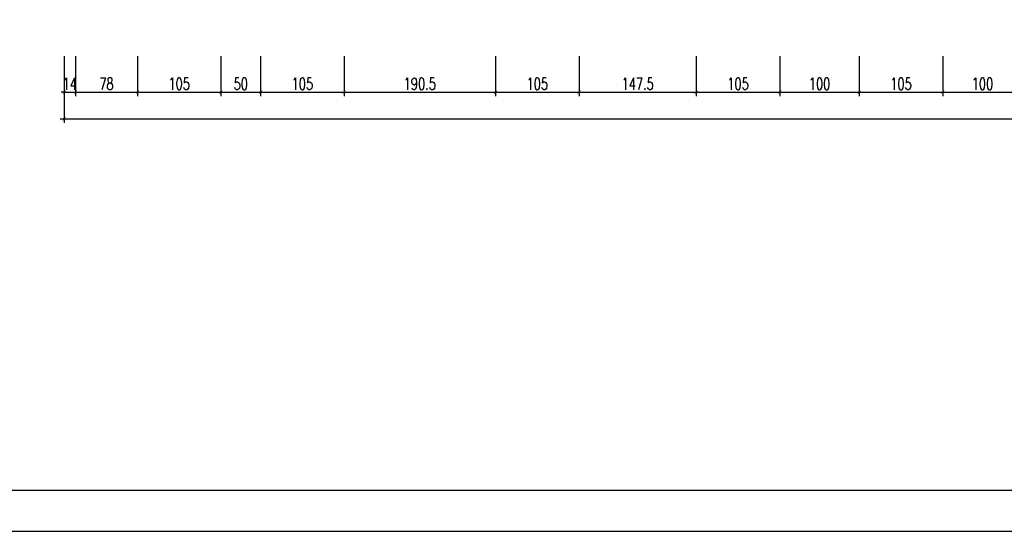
# Model space of a CAD drawing. Header units: millimetres. Extents: x 50026 to 146998, y 1038179 to 1573505.
# Tile 46 of 122: x 58483 to 59722, y 1041761 to 1042404. Entities that reach past the tile are written whole.
import ezdxf

# ---------------------------------------------------------------- set-up
doc = ezdxf.new("R2010")
doc.units = ezdxf.units.MM
doc.header["$LTSCALE"] = 0.025
doc.layers.add('SCIANA', color=5, linetype='Continuous')
doc.layers.add('ściany', color=5, linetype='Continuous')
doc.styles.add('ROMANS', font='romans.shx', dxfattribs={"width": 0.7})
doc.dimstyles.new('SIL', dxfattribs={"dimtxt": 15, "dimasz": 4, "dimexe": 5, "dimexo": 5, "dimgap": 3, "dimtad": 1, "dimdec": 4, "dimrnd": 0.5, "dimdsep": 46, "dimtxsty": 'ROMANS', "dimblk1": 'ARCHTICK', "dimblk2": 'ARCHTICK', "dimsah": 1, "dimcen": 5, "dimdle": 5, "dimclrd": 1, "dimclre": 1, "dimclrt": 2, "dimadec": 1, "dimazin": 0, "dimtfac": 0.013333, "dimtdec": 4, "dimtix": 1, "dimtmove": 0, "dimatfit": 3, "dimldrblk": 'ARCHTICK', "dimfxl": 0, "dimtolj": 1, "dimtzin": 0, "dimarcsym": 0})

# ---------------------------------------------------------------- blocks, each defined once
blk = doc.blocks.new('_ArchTick')
at = {"color": 0, "linetype": 'ByBlock', "const_width": 0.15}
blk.add_lwpolyline([(-0.5, -0.5), (0.5, 0.5)], dxfattribs=at)
blk = doc.blocks.new('*D147')
at = {"layer": 'Defpoints', "color": 0}
for p in [(58539.3, 1042363.2), (58553.3, 1042363.2), (58553.3, 1042312.8)]:
    blk.add_point(p, dxfattribs=at)
at = {"layer": 'ściany', "color": 1, "lineweight": -2}
for p, q in [((58539.3, 1042358.2), (58539.3, 1042307.8)), ((58553.3, 1042358.2), (58553.3, 1042307.8)), ((58539.3, 1042312.8), (58535.3, 1042312.8)), ((58539.3, 1042312.8), (58553.3, 1042312.8)), ((58553.3, 1042312.8), (58557.3, 1042312.8))]:
    blk.add_line(p, q, dxfattribs=at)
at = {"layer": 'ściany', "color": 1, "lineweight": -2, "xscale": 4, "yscale": 4, "zscale": 4}
blk.add_blockref('_ArchTick', (58539.3, 1042312.8), dxfattribs=at)
at = {"layer": 'ściany', "color": 1, "lineweight": -2, "xscale": 4, "yscale": 4, "zscale": 4, "rotation": 180}
blk.add_blockref('_ArchTick', (58553.3, 1042312.8), dxfattribs=at)
at = {"layer": 'ściany', "color": 2, "insert": (58546.3, 1042323.3), "char_height": 15, "attachment_point": 5, "style": 'ROMANS'}
blk.add_mtext('\\A1;14', dxfattribs=at)
blk = doc.blocks.new('*D148')
at = {"layer": 'Defpoints', "color": 0}
for p in [(58553.3, 1042363.2), (58631.3, 1042363.2), (58631.3, 1042312.8)]:
    blk.add_point(p, dxfattribs=at)
at = {"layer": 'ściany', "color": 1, "lineweight": -2}
for p, q in [((58553.3, 1042358.2), (58553.3, 1042307.8)), ((58631.3, 1042358.2), (58631.3, 1042307.8)), ((58548.3, 1042312.8), (58636.3, 1042312.8))]:
    blk.add_line(p, q, dxfattribs=at)
at = {"layer": 'ściany', "color": 1, "lineweight": -2, "xscale": 4, "yscale": 4, "zscale": 4, "rotation": 180}
blk.add_blockref('_ArchTick', (58553.3, 1042312.8), dxfattribs=at)
at = {"layer": 'ściany', "color": 1, "lineweight": -2, "xscale": 4, "yscale": 4, "zscale": 4}
blk.add_blockref('_ArchTick', (58631.3, 1042312.8), dxfattribs=at)
at = {"layer": 'ściany', "color": 2, "insert": (58592.3, 1042323.3), "char_height": 15, "attachment_point": 5, "style": 'ROMANS'}
blk.add_mtext('\\A1;78', dxfattribs=at)
blk = doc.blocks.new('*D149')
at = {"layer": 'Defpoints', "color": 0}
for p in [(58631.3, 1042363.2), (58736.3, 1042363.2), (58736.3, 1042312.8)]:
    blk.add_point(p, dxfattribs=at)
at = {"layer": 'ściany', "color": 1, "lineweight": -2}
for p, q in [((58631.3, 1042358.2), (58631.3, 1042307.8)), ((58736.3, 1042358.2), (58736.3, 1042307.8)), ((58626.3, 1042312.8), (58741.3, 1042312.8))]:
    blk.add_line(p, q, dxfattribs=at)
at = {"layer": 'ściany', "color": 1, "lineweight": -2, "xscale": 4, "yscale": 4, "zscale": 4, "rotation": 180}
blk.add_blockref('_ArchTick', (58631.3, 1042312.8), dxfattribs=at)
at = {"layer": 'ściany', "color": 1, "lineweight": -2, "xscale": 4, "yscale": 4, "zscale": 4}
blk.add_blockref('_ArchTick', (58736.3, 1042312.8), dxfattribs=at)
at = {"layer": 'ściany', "color": 2, "insert": (58683.8, 1042323.3), "char_height": 15, "attachment_point": 5, "style": 'ROMANS'}
blk.add_mtext('\\A1;105', dxfattribs=at)
blk = doc.blocks.new('*D150')
at = {"layer": 'Defpoints', "color": 0}
for p in [(58736.3, 1042363.2), (58786.3, 1042363.2), (58786.3, 1042312.8)]:
    blk.add_point(p, dxfattribs=at)
at = {"layer": 'ściany', "color": 1, "lineweight": -2}
for p, q in [((58736.3, 1042358.2), (58736.3, 1042307.8)), ((58786.3, 1042358.2), (58786.3, 1042307.8)), ((58731.3, 1042312.8), (58791.3, 1042312.8))]:
    blk.add_line(p, q, dxfattribs=at)
at = {"layer": 'ściany', "color": 1, "lineweight": -2, "xscale": 4, "yscale": 4, "zscale": 4, "rotation": 180}
blk.add_blockref('_ArchTick', (58736.3, 1042312.8), dxfattribs=at)
at = {"layer": 'ściany', "color": 1, "lineweight": -2, "xscale": 4, "yscale": 4, "zscale": 4}
blk.add_blockref('_ArchTick', (58786.3, 1042312.8), dxfattribs=at)
at = {"layer": 'ściany', "color": 2, "insert": (58761.3, 1042323.3), "char_height": 15, "attachment_point": 5, "style": 'ROMANS'}
blk.add_mtext('\\A1;50', dxfattribs=at)
blk = doc.blocks.new('*D151')
at = {"layer": 'Defpoints', "color": 0}
for p in [(58786.3, 1042363.2), (58891.3, 1042363.2), (58891.3, 1042312.8)]:
    blk.add_point(p, dxfattribs=at)
at = {"layer": 'ściany', "color": 1, "lineweight": -2}
for p, q in [((58786.3, 1042358.2), (58786.3, 1042307.8)), ((58891.3, 1042358.2), (58891.3, 1042307.8)), ((58781.3, 1042312.8), (58896.3, 1042312.8))]:
    blk.add_line(p, q, dxfattribs=at)
at = {"layer": 'ściany', "color": 1, "lineweight": -2, "xscale": 4, "yscale": 4, "zscale": 4, "rotation": 180}
blk.add_blockref('_ArchTick', (58786.3, 1042312.8), dxfattribs=at)
at = {"layer": 'ściany', "color": 1, "lineweight": -2, "xscale": 4, "yscale": 4, "zscale": 4}
blk.add_blockref('_ArchTick', (58891.3, 1042312.8), dxfattribs=at)
at = {"layer": 'ściany', "color": 2, "insert": (58838.8, 1042323.3), "char_height": 15, "attachment_point": 5, "style": 'ROMANS'}
blk.add_mtext('\\A1;105', dxfattribs=at)
blk = doc.blocks.new('*D152')
at = {"layer": 'Defpoints', "color": 0}
for p in [(58891.3, 1042363.2), (59081.8, 1042363.2), (59081.8, 1042312.8)]:
    blk.add_point(p, dxfattribs=at)
at = {"layer": 'ściany', "color": 1, "lineweight": -2}
for p, q in [((58891.3, 1042358.2), (58891.3, 1042307.8)), ((59081.8, 1042358.2), (59081.8, 1042307.8)), ((58886.3, 1042312.8), (59086.8, 1042312.8))]:
    blk.add_line(p, q, dxfattribs=at)
at = {"layer": 'ściany', "color": 1, "lineweight": -2, "xscale": 4, "yscale": 4, "zscale": 4, "rotation": 180}
blk.add_blockref('_ArchTick', (58891.3, 1042312.8), dxfattribs=at)
at = {"layer": 'ściany', "color": 1, "lineweight": -2, "xscale": 4, "yscale": 4, "zscale": 4}
blk.add_blockref('_ArchTick', (59081.8, 1042312.8), dxfattribs=at)
at = {"layer": 'ściany', "color": 2, "insert": (58986.5, 1042323.3), "char_height": 15, "attachment_point": 5, "style": 'ROMANS'}
blk.add_mtext('\\A1;190.5', dxfattribs=at)
blk = doc.blocks.new('*D153')
at = {"layer": 'Defpoints', "color": 0}
for p in [(59081.8, 1042363.2), (59186.8, 1042363.2), (59186.8, 1042312.8)]:
    blk.add_point(p, dxfattribs=at)
at = {"layer": 'ściany', "color": 1, "lineweight": -2}
for p, q in [((59081.8, 1042358.2), (59081.8, 1042307.8)), ((59186.8, 1042358.2), (59186.8, 1042307.8)), ((59076.8, 1042312.8), (59191.8, 1042312.8))]:
    blk.add_line(p, q, dxfattribs=at)
at = {"layer": 'ściany', "color": 1, "lineweight": -2, "xscale": 4, "yscale": 4, "zscale": 4, "rotation": 180}
blk.add_blockref('_ArchTick', (59081.8, 1042312.8), dxfattribs=at)
at = {"layer": 'ściany', "color": 1, "lineweight": -2, "xscale": 4, "yscale": 4, "zscale": 4}
blk.add_blockref('_ArchTick', (59186.8, 1042312.8), dxfattribs=at)
at = {"layer": 'ściany', "color": 2, "insert": (59134.3, 1042323.3), "char_height": 15, "attachment_point": 5, "style": 'ROMANS'}
blk.add_mtext('\\A1;105', dxfattribs=at)
blk = doc.blocks.new('*D154')
at = {"layer": 'Defpoints', "color": 0}
for p in [(59186.8, 1042363.2), (59334.3, 1042363.2), (59334.3, 1042312.8)]:
    blk.add_point(p, dxfattribs=at)
at = {"layer": 'ściany', "color": 1, "lineweight": -2}
for p, q in [((59186.8, 1042358.2), (59186.8, 1042307.8)), ((59334.3, 1042358.2), (59334.3, 1042307.8)), ((59181.8, 1042312.8), (59339.3, 1042312.8))]:
    blk.add_line(p, q, dxfattribs=at)
at = {"layer": 'ściany', "color": 1, "lineweight": -2, "xscale": 4, "yscale": 4, "zscale": 4, "rotation": 180}
blk.add_blockref('_ArchTick', (59186.8, 1042312.8), dxfattribs=at)
at = {"layer": 'ściany', "color": 1, "lineweight": -2, "xscale": 4, "yscale": 4, "zscale": 4}
blk.add_blockref('_ArchTick', (59334.3, 1042312.8), dxfattribs=at)
at = {"layer": 'ściany', "color": 2, "insert": (59260.5, 1042323.3), "char_height": 15, "attachment_point": 5, "style": 'ROMANS'}
blk.add_mtext('\\A1;147.5', dxfattribs=at)
blk = doc.blocks.new('*D155')
at = {"layer": 'Defpoints', "color": 0}
for p in [(59334.3, 1042363.2), (59439.3, 1042363.2), (59439.3, 1042312.8)]:
    blk.add_point(p, dxfattribs=at)
at = {"layer": 'ściany', "color": 1, "lineweight": -2}
for p, q in [((59334.3, 1042358.2), (59334.3, 1042307.8)), ((59439.3, 1042358.2), (59439.3, 1042307.8)), ((59329.3, 1042312.8), (59444.3, 1042312.8))]:
    blk.add_line(p, q, dxfattribs=at)
at = {"layer": 'ściany', "color": 1, "lineweight": -2, "xscale": 4, "yscale": 4, "zscale": 4, "rotation": 180}
blk.add_blockref('_ArchTick', (59334.3, 1042312.8), dxfattribs=at)
at = {"layer": 'ściany', "color": 1, "lineweight": -2, "xscale": 4, "yscale": 4, "zscale": 4}
blk.add_blockref('_ArchTick', (59439.3, 1042312.8), dxfattribs=at)
at = {"layer": 'ściany', "color": 2, "insert": (59386.8, 1042323.3), "char_height": 15, "attachment_point": 5, "style": 'ROMANS'}
blk.add_mtext('\\A1;105', dxfattribs=at)
blk = doc.blocks.new('*D156')
at = {"layer": 'Defpoints', "color": 0}
for p in [(59439.3, 1042363.2), (59539.3, 1042363.2), (59539.3, 1042312.8)]:
    blk.add_point(p, dxfattribs=at)
at = {"layer": 'ściany', "color": 1, "lineweight": -2}
for p, q in [((59439.3, 1042358.2), (59439.3, 1042307.8)), ((59539.3, 1042358.2), (59539.3, 1042307.8)), ((59434.3, 1042312.8), (59544.3, 1042312.8))]:
    blk.add_line(p, q, dxfattribs=at)
at = {"layer": 'ściany', "color": 1, "lineweight": -2, "xscale": 4, "yscale": 4, "zscale": 4, "rotation": 180}
blk.add_blockref('_ArchTick', (59439.3, 1042312.8), dxfattribs=at)
at = {"layer": 'ściany', "color": 1, "lineweight": -2, "xscale": 4, "yscale": 4, "zscale": 4}
blk.add_blockref('_ArchTick', (59539.3, 1042312.8), dxfattribs=at)
at = {"layer": 'ściany', "color": 2, "insert": (59489.3, 1042323.3), "char_height": 15, "attachment_point": 5, "style": 'ROMANS'}
blk.add_mtext('\\A1;100', dxfattribs=at)
blk = doc.blocks.new('*D157')
at = {"layer": 'Defpoints', "color": 0}
for p in [(59539.3, 1042363.2), (59644.3, 1042363.2), (59644.3, 1042312.8)]:
    blk.add_point(p, dxfattribs=at)
at = {"layer": 'ściany', "color": 1, "lineweight": -2}
for p, q in [((59539.3, 1042358.2), (59539.3, 1042307.8)), ((59644.3, 1042358.2), (59644.3, 1042307.8)), ((59534.3, 1042312.8), (59649.3, 1042312.8))]:
    blk.add_line(p, q, dxfattribs=at)
at = {"layer": 'ściany', "color": 1, "lineweight": -2, "xscale": 4, "yscale": 4, "zscale": 4, "rotation": 180}
blk.add_blockref('_ArchTick', (59539.3, 1042312.8), dxfattribs=at)
at = {"layer": 'ściany', "color": 1, "lineweight": -2, "xscale": 4, "yscale": 4, "zscale": 4}
blk.add_blockref('_ArchTick', (59644.3, 1042312.8), dxfattribs=at)
at = {"layer": 'ściany', "color": 2, "insert": (59591.8, 1042323.3), "char_height": 15, "attachment_point": 5, "style": 'ROMANS'}
blk.add_mtext('\\A1;105', dxfattribs=at)
blk = doc.blocks.new('*D158')
at = {"layer": 'Defpoints', "color": 0}
for p in [(59644.3, 1042363.2), (59744.3, 1042363.2), (59744.3, 1042312.8)]:
    blk.add_point(p, dxfattribs=at)
at = {"layer": 'ściany', "color": 1, "lineweight": -2}
for p, q in [((59644.3, 1042358.2), (59644.3, 1042307.8)), ((59744.3, 1042358.2), (59744.3, 1042307.8)), ((59639.3, 1042312.8), (59749.3, 1042312.8))]:
    blk.add_line(p, q, dxfattribs=at)
at = {"layer": 'ściany', "color": 1, "lineweight": -2, "xscale": 4, "yscale": 4, "zscale": 4, "rotation": 180}
blk.add_blockref('_ArchTick', (59644.3, 1042312.8), dxfattribs=at)
at = {"layer": 'ściany', "color": 1, "lineweight": -2, "xscale": 4, "yscale": 4, "zscale": 4}
blk.add_blockref('_ArchTick', (59744.3, 1042312.8), dxfattribs=at)
at = {"layer": 'ściany', "color": 2, "insert": (59694.3, 1042323.3), "char_height": 15, "attachment_point": 5, "style": 'ROMANS'}
blk.add_mtext('\\A1;100', dxfattribs=at)
blk = doc.blocks.new('*D168')
at = {"layer": 'Defpoints', "color": 0}
for p in [(58539.3, 1042363.2), (61270.3, 1042363.2), (61270.3, 1042279.1)]:
    blk.add_point(p, dxfattribs=at)
at = {"layer": 'ściany', "color": 1, "lineweight": -2}
for p, q in [((58539.3, 1042358.2), (58539.3, 1042274.1)), ((61270.3, 1042358.2), (61270.3, 1042274.1)), ((58534.3, 1042279.1), (61275.3, 1042279.1))]:
    blk.add_line(p, q, dxfattribs=at)
at = {"layer": 'ściany', "color": 1, "lineweight": -2, "xscale": 4, "yscale": 4, "zscale": 4, "rotation": 180}
blk.add_blockref('_ArchTick', (58539.3, 1042279.1), dxfattribs=at)
at = {"layer": 'ściany', "color": 1, "lineweight": -2, "xscale": 4, "yscale": 4, "zscale": 4}
blk.add_blockref('_ArchTick', (61270.3, 1042279.1), dxfattribs=at)
at = {"layer": 'ściany', "color": 2, "insert": (59904.8, 1042289.6), "char_height": 15, "attachment_point": 5, "style": 'ROMANS'}
blk.add_mtext('\\A1;2731', dxfattribs=at)

msp = doc.modelspace()

# ---------------------------------------------------------------- linework, layer by layer
at = {"layer": 'SCIANA', "color": 2, "linetype": 'Continuous'}
for points in [[(57793.89943, 1041760.79484), (60313.89943, 1041760.79484), (62833.89943, 1041760.79484), (62833.89943, 1045311.47151), (60313.89943, 1045311.47151), (57793.89943, 1045311.47151)], [(58000.05102, 1041812.37127), (60313.89943, 1041812.37127), (62782.323, 1041812.37127), (62782.323, 1045259.89508), (60313.89943, 1045259.89508), (58000.05102, 1045259.89508)]]:
    msp.add_lwpolyline(points, close=True, dxfattribs=at)

# ---------------------------------------------------------------- dimensions: what is measured, and where the dimension line sits
at = {"layer": 'ściany', "color": 7}
for base, p2, picture, middle in [((61270.27224, 1042279.14534), (61270.27224, 1042363.15537), '*D168', (59904.77224, 1042289.64534)), ((58553.27224, 1042312.84036), (58553.27224, 1042363.15537), '*D147', (58546.27224, 1042323.34036))]:
    dim = msp.add_linear_dim(base=base, p1=(58539.27224, 1042363.15537), p2=p2, dimstyle='SIL', dxfattribs=at)
    dim.commit()
    dim.dimension.update_dxf_attribs({"geometry": picture, "text_midpoint": middle})
for base, p1, p2, picture, middle in [((58631.27224, 1042312.84036), (58553.27224, 1042363.15537), (58631.27224, 1042363.15537), '*D148', (58592.27224, 1042323.34036)), ((58736.27224, 1042312.84036), (58631.27224, 1042363.15537), (58736.27224, 1042363.15537), '*D149', (58683.77224, 1042323.34036)), ((58786.27224, 1042312.84036), (58736.27224, 1042363.15537), (58786.27224, 1042363.15537), '*D150', (58761.27224, 1042323.34036)), ((58891.27224, 1042312.84036), (58786.27224, 1042363.15537), (58891.27224, 1042363.15537), '*D151', (58838.77224, 1042323.34036)), ((59081.77224, 1042312.84036), (58891.27224, 1042363.15537), (59081.77224, 1042363.15537), '*D152', (58986.52224, 1042323.34036)), ((59186.77224, 1042312.84036), (59081.77224, 1042363.15537), (59186.77224, 1042363.15537), '*D153', (59134.27224, 1042323.34036)), ((59334.27224, 1042312.84036), (59186.77224, 1042363.15537), (59334.27224, 1042363.15537), '*D154', (59260.52224, 1042323.34036)), ((59439.27224, 1042312.84036), (59334.27224, 1042363.15537), (59439.27224, 1042363.15537), '*D155', (59386.77224, 1042323.34036)), ((59539.27224, 1042312.84036), (59439.27224, 1042363.15537), (59539.27224, 1042363.15537), '*D156', (59489.27224, 1042323.34036)), ((59644.27224, 1042312.84036), (59539.27224, 1042363.15537), (59644.27224, 1042363.15537), '*D157', (59591.77224, 1042323.34036)), ((59744.27224, 1042312.84036), (59644.27224, 1042363.15537), (59744.27224, 1042363.15537), '*D158', (59694.27224, 1042323.34036))]:
    dim = msp.add_linear_dim(base=base, p1=p1, p2=p2, dimstyle='SIL', override={"dimtmove": 1}, dxfattribs=at)
    dim.commit()
    dim.dimension.update_dxf_attribs({"geometry": picture, "text_midpoint": middle})

doc.saveas('drawing.dxf')
